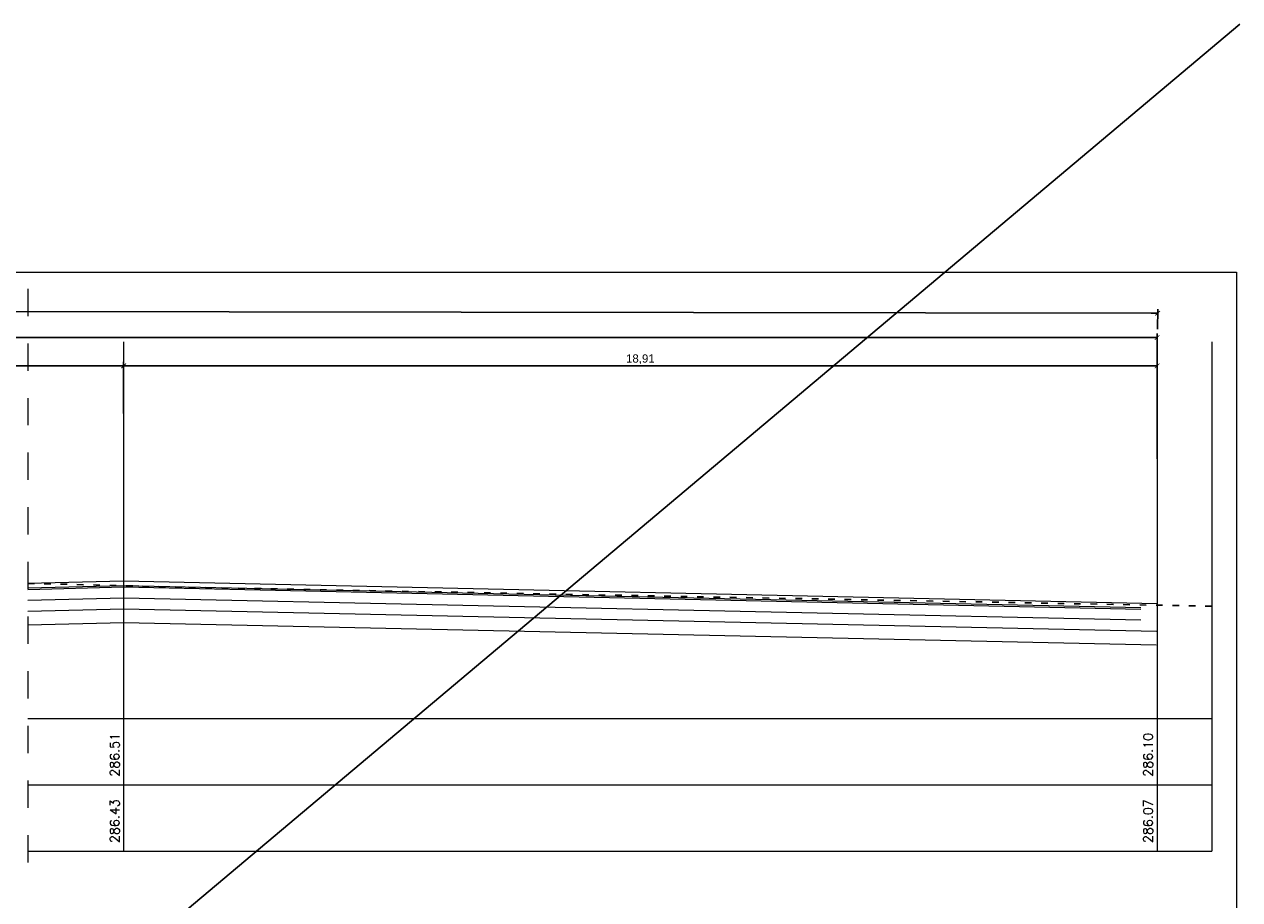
# Model space of a CAD drawing. Header units: metres. Extents: x 5509548 to 5517943, y 5680530 to 5684871.
# Tile 16 of 124: x 5516093 to 5516115, y 5683147 to 5683163. Entities that reach past the tile are written whole.
import ezdxf

# ---------------------------------------------------------------- set-up
doc = ezdxf.new("R2010")
doc.units = ezdxf.units.M
doc.linetypes.add('210', pattern=[1, 0.5, -0.5])
doc.linetypes.add('ACAD_ISO03W100', pattern=[30, 12, -18])
doc.layers.get('0').update_dxf_attribs({"linetype": 'CONTINUOUS', "lineweight": 18})
doc.layers.get('Defpoints').update_dxf_attribs({"linetype": 'CONTINUOUS'})
for name, color, linetype, lineweight in [('!D-chodnik', 7, 'CONTINUOUS', 25), ('!D_wymiary', 7, 'CONTINUOUS', 35), ('0-18MM', 1, 'CONTINUOUS', 18)]:
    doc.layers.add(name, color=color, linetype=linetype, lineweight=lineweight)
doc.layers.add('A-Rzędne', color=210, linetype='CONTINUOUS')
doc.styles.add('ARIAL_droga', font='arial.ttf', dxfattribs={"height": 0.15})
doc.styles.add('simplex', font='simplex.shx')
doc.dimstyles.new('1_100_droga', dxfattribs={"dimscale": 0.3, "dimtxt": 0.15, "dimasz": 0.4, "dimexe": 0.25, "dimexo": 0.8, "dimgap": 0.1, "dimtad": 1, "dimzin": 0, "dimtxsty": 'ARIAL_droga', "dimblk": 'ARCHTICK', "dimcen": 0.09, "dimclrd": 251, "dimclre": 251, "dimclrt": 256, "dimadec": 0, "dimazin": 0, "dimtfac": 1, "dimtofl": 0, "dimtmove": 0, "dimatfit": 3, "dimfxl": 1, "dimtolj": 1, "dimtzin": 0, "dimarcsym": 0})

# ---------------------------------------------------------------- blocks, each defined once
blk = doc.blocks.new('_ARCHTICK')
at = {"color": 0, "linetype": 'ByBlock', "lineweight": -2}
blk.add_line((0, 0), (-1, 0), dxfattribs=at)
blk.add_solid([(0.4, 0.31), (0.31, 0.4), (-0.31, -0.4), (-0.4, -0.31)], dxfattribs=at)
blk = doc.blocks.new('*D498')
at = {"layer": '!D_wymiary', "color": 251, "lineweight": -2}
for p, q in [((5516059.21, 5683157.536), (5516059.21, 5683157.371)), ((5516113.323, 5683155.079), (5516113.323, 5683157.371)), ((5516059.21, 5683157.296), (5516113.323, 5683157.296))]:
    blk.add_line(p, q, dxfattribs=at)
at = {"layer": 'Defpoints', "color": 0, "linetype": 'ByBlock'}
for p in [(5516059.21, 5683157.296), (5516113.323, 5683157.296), (5516113.323, 5683154.839)]:
    blk.add_point(p, dxfattribs=at)
at = {"layer": '!D_wymiary', "color": 251, "linetype": 'ByBlock', "lineweight": -2, "xscale": 0.12, "yscale": 0.12, "zscale": 0.12, "rotation": 180}
blk.add_blockref('_ARCHTICK', (5516059.21, 5683157.296), dxfattribs=at)
at = {"layer": '!D_wymiary', "color": 251, "linetype": 'ByBlock', "lineweight": -2, "xscale": 0.12, "yscale": 0.12, "zscale": 0.12}
blk.add_blockref('_ARCHTICK', (5516113.323, 5683157.296), dxfattribs=at)
at = {"layer": '!D_wymiary', "linetype": 'ByBlock', "insert": (5516086.267, 5683157.423), "char_height": 0.15, "attachment_point": 5, "style": 'ARIAL_droga'}
blk.add_mtext('\\A1;{droga}', dxfattribs=at)
blk = doc.blocks.new('*D501')
at = {"layer": '!D_wymiary', "color": 251, "lineweight": -2}
for p, q in [((5516082.076, 5683154.641), (5516082.076, 5683156.854)), ((5516082.076, 5683156.779), (5516094.413, 5683156.779)), ((5516094.413, 5683155.91), (5516094.413, 5683156.854))]:
    blk.add_line(p, q, dxfattribs=at)
at = {"layer": 'Defpoints', "color": 0, "linetype": 'ByBlock'}
for p in [(5516094.413, 5683156.779), (5516094.413, 5683155.67), (5516082.076, 5683154.401)]:
    blk.add_point(p, dxfattribs=at)
at = {"layer": '!D_wymiary', "color": 251, "linetype": 'ByBlock', "lineweight": -2, "xscale": 0.12, "yscale": 0.12, "zscale": 0.12, "rotation": 180}
blk.add_blockref('_ARCHTICK', (5516082.076, 5683156.779), dxfattribs=at)
at = {"layer": '!D_wymiary', "color": 251, "linetype": 'ByBlock', "lineweight": -2, "xscale": 0.12, "yscale": 0.12, "zscale": 0.12}
blk.add_blockref('_ARCHTICK', (5516094.413, 5683156.779), dxfattribs=at)
at = {"layer": '!D_wymiary', "linetype": 'ByBlock', "insert": (5516088.245, 5683156.9), "char_height": 0.15, "attachment_point": 5, "style": 'ARIAL_droga'}
blk.add_mtext('\\A1;25,02', dxfattribs=at)
blk = doc.blocks.new('*D502')
at = {"layer": '!D_wymiary', "color": 251, "lineweight": -2}
for p, q in [((5516094.413, 5683155.91), (5516094.413, 5683156.854)), ((5516094.413, 5683156.779), (5516113.323, 5683156.779)), ((5516113.323, 5683155.91), (5516113.323, 5683156.854))]:
    blk.add_line(p, q, dxfattribs=at)
at = {"layer": 'Defpoints', "color": 0, "linetype": 'ByBlock'}
for p in [(5516113.323, 5683156.779), (5516094.413, 5683155.67), (5516113.323, 5683155.67)]:
    blk.add_point(p, dxfattribs=at)
at = {"layer": '!D_wymiary', "color": 251, "linetype": 'ByBlock', "lineweight": -2, "xscale": 0.12, "yscale": 0.12, "zscale": 0.12, "rotation": 180}
blk.add_blockref('_ARCHTICK', (5516094.413, 5683156.779), dxfattribs=at)
at = {"layer": '!D_wymiary', "color": 251, "linetype": 'ByBlock', "lineweight": -2, "xscale": 0.12, "yscale": 0.12, "zscale": 0.12}
blk.add_blockref('_ARCHTICK', (5516113.323, 5683156.779), dxfattribs=at)
at = {"layer": '!D_wymiary', "linetype": 'ByBlock', "insert": (5516103.868, 5683156.9), "char_height": 0.15, "attachment_point": 5, "style": 'ARIAL_droga'}
blk.add_mtext('\\A1;18,91', dxfattribs=at)
blk = doc.blocks.new('*D503')
at = {"layer": '!D_wymiary', "color": 251, "lineweight": -2}
for p, q in [((5516059.21, 5683157.536), (5516059.211, 5683157.905)), ((5516059.211, 5683157.83), (5516113.335, 5683157.743)), ((5516113.334, 5683157.449), (5516113.335, 5683157.818))]:
    blk.add_line(p, q, dxfattribs=at)
at = {"layer": 'Defpoints', "color": 0, "linetype": 'ByBlock'}
for p in [(5516113.335, 5683157.743), (5516059.21, 5683157.296), (5516113.334, 5683157.209)]:
    blk.add_point(p, dxfattribs=at)
at = {"layer": '!D_wymiary', "color": 251, "linetype": 'ByBlock', "lineweight": -2, "xscale": 0.12, "yscale": 0.12, "zscale": 0.12}
for p, rotation in [((5516059.211, 5683157.83), 179.9074667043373), ((5516113.335, 5683157.743), 359.9074667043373)]:
    blk.add_blockref('_ARCHTICK', p, dxfattribs=dict(at, rotation=rotation))
at = {"layer": '!D_wymiary', "linetype": 'ByBlock', "insert": (5516086.273, 5683157.906), "char_height": 0.15, "attachment_point": 5, "rotation": 359.9075, "style": 'ARIAL_droga'}
blk.add_mtext('\\A1;100,26', dxfattribs=at)

msp = doc.modelspace()

# ---------------------------------------------------------------- linework, layer by layer
at = {"layer": '!D-chodnik', "color": 7, "linetype": 'ACAD_ISO03W100', "ltscale": 0.01}
msp.add_lwpolyline([(5516092.659, 5683152.799), (5516095.608, 5683152.726), (5516114.323, 5683152.38)], dxfattribs=at)
at = {"color": 7, "linetype": 'Continuous'}
msp.add_line((5516092.659, 5683150.326), (5516114.323, 5683150.326), dxfattribs=at)
msp.add_line((5516092.659, 5683150.326), (5516114.323, 5683150.326), dxfattribs=at)
msp.add_lwpolyline([(5516053.579, 5683158.492), (5516114.779, 5683158.492), (5516114.779, 5683137.117), (5516053.579, 5683137.117)], close=True)
at = {"color": 7}
for points in [[(5516092.659, 5683149.113), (5516114.323, 5683149.113)], [(5516092.659, 5683147.899), (5516114.323, 5683147.899)]]:
    msp.add_lwpolyline(points, dxfattribs=at)
at = {"layer": '0-18MM', "linetype": '210'}
msp.add_line((5516092.659, 5683158.191), (5516092.659, 5683147.406), dxfattribs=at)
msp.add_line((5516092.659, 5683158.191), (5516092.659, 5683147.406), dxfattribs=at)
at = {"layer": '0-18MM'}
for p, q in [((5516094.413, 5683157.219), (5516094.413, 5683147.899)), ((5516113.323, 5683157.219), (5516113.323, 5683147.899)), ((5516114.323, 5683157.219), (5516114.323, 5683147.899))]:
    msp.add_line(p, q, dxfattribs=at)
at = {"layer": '0-18MM', "ltscale": 50000}
for points in [[(5516113.323, 5683152.426), (5516094.413, 5683152.836), (5516092.659, 5683152.793)], [(5516113.024, 5683152.353), (5516094.413, 5683152.756), (5516092.659, 5683152.713)], [(5516113.024, 5683152.323), (5516094.413, 5683152.726), (5516092.659, 5683152.683)], [(5516113.024, 5683152.123), (5516094.414, 5683152.526), (5516092.659, 5683152.483)], [(5516113.312, 5683151.917), (5516094.414, 5683152.326), (5516092.659, 5683152.283)], [(5516113.307, 5683151.667), (5516094.414, 5683152.076), (5516092.659, 5683152.033)]]:
    msp.add_lwpolyline(points, dxfattribs=at)
at = {"layer": 'A-Rzędne', "color": 1, "linetype": 'ByBlock'}
msp.add_lwpolyline([(5516114.835, 5683163.031), (5516033.444, 5683094.571)], dxfattribs=at)

# ---------------------------------------------------------------- texts
at = {"layer": '0-18MM', "char_height": 0.17, "width": 8.38047, "attachment_point": 1, "rotation": 90, "style": 'simplex'}
for s, insert in [('286.51', (5516094.164, 5683149.26)), ('286.10', (5516113.074, 5683149.26)), ('286.43', (5516094.164, 5683148.046)), ('286.07', (5516113.074, 5683148.046))]:
    msp.add_mtext(s, dxfattribs=dict(at, insert=insert))

# ---------------------------------------------------------------- dimensions: what is measured, and where the dimension line sits
at = {"layer": '!D_wymiary'}
dim = msp.add_aligned_dim(p1=(5516059.21, 5683157.296), p2=(5516113.334, 5683157.209), distance=0.534, text='100,26', dimstyle='1_100_droga', override={"dimblk": 'ARCHTICK', "dimtmove": 1}, dxfattribs=at)
dim.commit()
dim.dimension.update_dxf_attribs({"geometry": '*D503', "text_midpoint": (5516086.273, 5683157.906)})
for base, p1, p2, text, picture, middle in [((5516113.323, 5683157.296), (5516059.21, 5683157.296), (5516113.323, 5683154.839), '{droga}', '*D498', (5516086.267, 5683157.423)), ((5516094.413, 5683156.779), (5516082.076, 5683154.401), (5516094.413, 5683155.67), '25,02', '*D501', (5516088.245, 5683156.9))]:
    dim = msp.add_linear_dim(base=base, p1=p1, p2=p2, text=text, dimstyle='1_100_droga', override={"dimblk": 'ARCHTICK', "dimtmove": 1}, dxfattribs=at)
    dim.commit()
    dim.dimension.update_dxf_attribs({"geometry": picture, "text_midpoint": middle})
dim = msp.add_linear_dim(base=(5516113.323, 5683156.779), p1=(5516094.413, 5683155.67), p2=(5516113.323, 5683155.67), dimstyle='1_100_droga', override={"dimblk": 'ARCHTICK', "dimtmove": 1}, dxfattribs=at)
dim.commit()
dim.dimension.update_dxf_attribs({"geometry": '*D502', "text_midpoint": (5516103.868, 5683156.9)})

doc.saveas('drawing.dxf')
